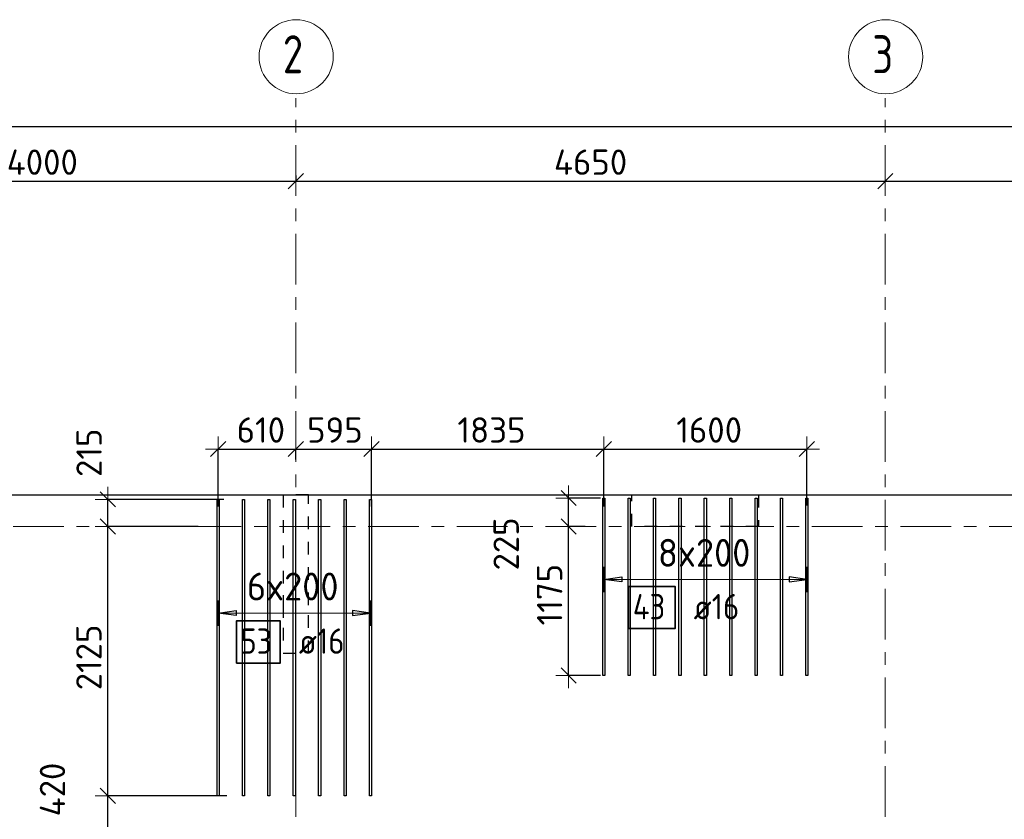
# Model space of a CAD drawing. Header units: metres. Extents: x -38 to 107, y -15 to 21.
# Tile 12 of 133: x 2.32 to 10.09, y 14.09 to 20.4. Entities that reach past the tile are written whole.
import ezdxf

# ---------------------------------------------------------------- set-up
doc = ezdxf.new("R2010")
doc.units = ezdxf.units.M
doc.header["$PDMODE"] = 65
for name, pattern in [('______11', [0.5, 0.4, -0.05, 0, -0.05]), ('______2', [0.0405, 0.03, -0.0105]), ('______5', [1.1, 0.8, -0.1, 0.1, -0.1])]:
    doc.linetypes.add(name, pattern=pattern)
for name, color, linetype, lineweight in [('XR$2$Осевая линия (1)', 7, '______5', 13), ('XR$2$Размерная линия (1)', 7, 'Continuous', 13), ('XR$4$Перекрытие (1)', 7, 'Continuous', 35), ('XR$4$Размерная линия (1)', 7, 'Continuous', 13)]:
    doc.layers.add(name, color=color, linetype=linetype, lineweight=lineweight)
for name, color, linetype, lineweight, true_color in [('XR$4$Арм.стержн.Доп. Арм верхн.зоны Х', 7, 'Continuous', 35, 0x8c8cff), ('XR$4$Арм.стержн.Доп. Арм. верхн.зоны У', 7, 'Continuous', 35, 0x739641), ('XR$6$Стена_ бетон несущ.', 7, 'Continuous', 70, 0xb4b496)]:
    doc.layers.add(name, color=color, linetype=linetype, lineweight=lineweight, true_color=true_color)
doc.styles.add('ISOCPEUR', font='txt')
doc.dimstyles.new('DIMSTYLE_3', dxfattribs={"dimtxt": 0.2, "dimasz": 0.2, "dimexe": 0, "dimexo": 0, "dimgap": 0.1, "dimtad": 2, "dimdec": 0, "dimlfac": 1000, "dimrnd": 5, "dimzin": 12, "dimdsep": 46, "dimtxsty": 'ISOCPEUR', "dimblk1": 'ALL_ML_STRICH', "dimblk2": 'ALL_ML_STRICH', "dimsah": 1, "dimcen": 0, "dimclrd": 7, "dimclre": 256, "dimclrt": 7, "dimadec": 0, "dimazin": 0, "dimtfac": 1, "dimtdec": 0, "dimtix": 1, "dimtmove": 2, "dimatfit": 3, "dimfxl": 0, "dimtzin": 0, "dimlwd": 0, "dimlwe": -3, "dimarcsym": 0})
doc.dimstyles.new('DIMSTYLE_33', dxfattribs={"dimtxt": 0.2, "dimasz": 0.2, "dimexe": 0, "dimexo": 0, "dimgap": 0.1, "dimtad": 2, "dimdec": 0, "dimlfac": 1000, "dimrnd": 5, "dimzin": 12, "dimdsep": 46, "dimtxsty": 'ISOCPEUR', "dimblk1": 'ALL_ML_STRICH', "dimblk2": 'ALL_ML_STRICH', "dimsah": 1, "dimcen": 0, "dimclrd": 7, "dimclre": 256, "dimclrt": 7, "dimadec": 0, "dimazin": 0, "dimtfac": 1, "dimtdec": 0, "dimtix": 1, "dimtmove": 2, "dimatfit": 3, "dimfxl": 0, "dimtvp": 1.2, "dimtzin": 0, "dimlwd": 0, "dimlwe": -3, "dimarcsym": 0})

# ---------------------------------------------------------------- blocks, each defined once
blk = doc.blocks.new('ALL_ML_STRICH')
at = {"color": 0, "linetype": 'ByBlock', "lineweight": -2}
for p, q in [((0, -0.5), (0, 0.5)), ((-1, 0), (0.5, 0)), ((-0.3, -0.3), (0.3, 0.3))]:
    blk.add_line(p, q, dxfattribs=at)
blk = doc.blocks.new('*D11')
at = {"layer": 'DEFPOINTS', "color": 7, "linetype": 'Continuous', "lineweight": 13, "transparency": 33554687}
for p in [(0.5, 19.5574), (0.5, 19.3768), (61.6, 17.1197)]:
    blk.add_point(p, dxfattribs=at)
at = {"layer": 'XR$2$Размерная линия (1)', "color": 9, "linetype": 'Continuous', "lineweight": -2, "true_color": 0xc7c7c7, "transparency": 33554687}
for p, q in [((0.5, 19.3568), (0.5, 19.5574)), ((61.6, 17.1397), (61.6, 19.5574))]:
    blk.add_line(p, q, dxfattribs=at)
at = {"layer": 'XR$2$Размерная линия (1)', "color": 7, "linetype": 'Continuous', "lineweight": -2, "transparency": 33554687}
blk.add_line((0.5, 19.5574), (61.6, 19.5574), dxfattribs=at)
at = {"layer": 'XR$2$Размерная линия (1)', "color": 7, "linetype": 'Continuous', "lineweight": 13, "transparency": 33554687, "xscale": 0.2, "yscale": 0.2, "zscale": 0.2, "rotation": 180}
blk.add_blockref('ALL_ML_STRICH', (0.5, 19.5574), dxfattribs=at)
at = {"layer": 'XR$2$Размерная линия (1)', "color": 7, "linetype": 'Continuous', "lineweight": 13, "transparency": 33554687, "xscale": 0.2, "yscale": 0.2, "zscale": 0.2}
blk.add_blockref('ALL_ML_STRICH', (61.6, 19.5574), dxfattribs=at)
at = {"layer": 'XR$2$Размерная линия (1)', "color": 7, "linetype": 'Continuous', "lineweight": 13, "transparency": 33554687, "insert": (31.1, 19.7074), "char_height": 0.2, "width": 1, "attachment_point": 5, "style": 'ISOCPEUR'}
blk.add_mtext('\\A1;{61100}', dxfattribs=at)
blk = doc.blocks.new('*D26')
at = {"layer": 'DEFPOINTS', "color": 7, "linetype": 'Continuous', "lineweight": 13, "transparency": 33554687}
for p in [(4.5, 19.1912), (0.5, 19.1695), (0.5, 19.1261)]:
    blk.add_point(p, dxfattribs=at)
at = {"layer": 'XR$2$Размерная линия (1)', "color": 9, "linetype": 'Continuous', "lineweight": -2, "true_color": 0xc7c7c7, "transparency": 33554687}
for p, q in [((0.5, 19.1495), (0.5, 19.1261)), ((4.5, 19.1712), (4.5, 19.1261))]:
    blk.add_line(p, q, dxfattribs=at)
at = {"layer": 'XR$2$Размерная линия (1)', "color": 7, "linetype": 'Continuous', "lineweight": -2, "transparency": 33554687}
blk.add_line((0.5, 19.1261), (4.5, 19.1261), dxfattribs=at)
at = {"layer": 'XR$2$Размерная линия (1)', "color": 7, "linetype": 'Continuous', "lineweight": 13, "transparency": 33554687, "xscale": 0.2, "yscale": 0.2, "zscale": 0.2, "rotation": 180}
blk.add_blockref('ALL_ML_STRICH', (0.5, 19.1261), dxfattribs=at)
at = {"layer": 'XR$2$Размерная линия (1)', "color": 7, "linetype": 'Continuous', "lineweight": 13, "transparency": 33554687, "xscale": 0.2, "yscale": 0.2, "zscale": 0.2}
blk.add_blockref('ALL_ML_STRICH', (4.5, 19.1261), dxfattribs=at)
at = {"layer": 'XR$2$Размерная линия (1)', "color": 7, "linetype": 'Continuous', "lineweight": 13, "transparency": 33554687, "insert": (2.5, 19.2761), "char_height": 0.2, "width": 0.8, "attachment_point": 5, "style": 'ISOCPEUR'}
blk.add_mtext('\\A1;{4000}', dxfattribs=at)
blk = doc.blocks.new('*D27')
at = {"layer": 'DEFPOINTS', "color": 7, "linetype": 'Continuous', "lineweight": 13, "transparency": 33554687}
for p in [(4.5, 19.1912), (4.5, 19.1261), (9.15, 19.1262)]:
    blk.add_point(p, dxfattribs=at)
at = {"layer": 'XR$2$Размерная линия (1)', "color": 9, "linetype": 'Continuous', "lineweight": -2, "true_color": 0xc7c7c7, "transparency": 33554687}
for p, q in [((4.5, 19.1712), (4.5, 19.1261)), ((9.15, 19.1261), (9.15, 19.1261))]:
    blk.add_line(p, q, dxfattribs=at)
at = {"layer": 'XR$2$Размерная линия (1)', "color": 7, "linetype": 'Continuous', "lineweight": -2, "transparency": 33554687}
blk.add_line((4.5, 19.1261), (9.15, 19.1261), dxfattribs=at)
at = {"layer": 'XR$2$Размерная линия (1)', "color": 7, "linetype": 'Continuous', "lineweight": 13, "transparency": 33554687, "xscale": 0.2, "yscale": 0.2, "zscale": 0.2, "rotation": 180}
blk.add_blockref('ALL_ML_STRICH', (4.5, 19.1261), dxfattribs=at)
at = {"layer": 'XR$2$Размерная линия (1)', "color": 7, "linetype": 'Continuous', "lineweight": 13, "transparency": 33554687, "xscale": 0.2, "yscale": 0.2, "zscale": 0.2}
blk.add_blockref('ALL_ML_STRICH', (9.15, 19.1261), dxfattribs=at)
at = {"layer": 'XR$2$Размерная линия (1)', "color": 7, "linetype": 'Continuous', "lineweight": 13, "transparency": 33554687, "insert": (6.825, 19.2761), "char_height": 0.2, "width": 0.8, "attachment_point": 5, "style": 'ISOCPEUR'}
blk.add_mtext('\\A1;{4650}', dxfattribs=at)
blk = doc.blocks.new('*D28')
at = {"layer": 'DEFPOINTS', "color": 7, "linetype": 'Continuous', "lineweight": 13, "transparency": 33554687}
for p in [(9.15, 19.1262), (9.15, 19.1261), (12.6, 19.0612)]:
    blk.add_point(p, dxfattribs=at)
at = {"layer": 'XR$2$Размерная линия (1)', "color": 9, "linetype": 'Continuous', "lineweight": -2, "true_color": 0xc7c7c7, "transparency": 33554687}
for p, q in [((9.15, 19.1261), (9.15, 19.1261)), ((12.6, 19.0812), (12.6, 19.1261))]:
    blk.add_line(p, q, dxfattribs=at)
at = {"layer": 'XR$2$Размерная линия (1)', "color": 7, "linetype": 'Continuous', "lineweight": -2, "transparency": 33554687}
blk.add_line((9.15, 19.1261), (12.6, 19.1261), dxfattribs=at)
at = {"layer": 'XR$2$Размерная линия (1)', "color": 7, "linetype": 'Continuous', "lineweight": 13, "transparency": 33554687, "xscale": 0.2, "yscale": 0.2, "zscale": 0.2, "rotation": 180}
blk.add_blockref('ALL_ML_STRICH', (9.15, 19.1261), dxfattribs=at)
at = {"layer": 'XR$2$Размерная линия (1)', "color": 7, "linetype": 'Continuous', "lineweight": 13, "transparency": 33554687, "xscale": 0.2, "yscale": 0.2, "zscale": 0.2}
blk.add_blockref('ALL_ML_STRICH', (12.6, 19.1261), dxfattribs=at)
at = {"layer": 'XR$2$Размерная линия (1)', "color": 7, "linetype": 'Continuous', "lineweight": 13, "transparency": 33554687, "insert": (10.875, 19.2761), "char_height": 0.2, "width": 0.8, "attachment_point": 5, "style": 'ISOCPEUR'}
blk.add_mtext('\\A1;{3450}', dxfattribs=at)
blk = doc.blocks.new('*D272')
at = {"layer": 'DEFPOINTS', "color": 7, "linetype": 'Continuous', "lineweight": 13, "transparency": 33554687}
for p in [(3.977, 14.2747), (3.0175, 13.8527), (4.0836, 13.8527)]:
    blk.add_point(p, dxfattribs=at)
at = {"layer": 'XR$4$Размерная линия (1)', "color": 9, "linetype": 'Continuous', "lineweight": -2, "true_color": 0xc7c7c7, "transparency": 33554687}
for p, q in [((3.957, 14.2747), (3.0175, 14.2747)), ((4.0636, 13.8527), (3.0175, 13.8527))]:
    blk.add_line(p, q, dxfattribs=at)
at = {"layer": 'XR$4$Размерная линия (1)', "color": 7, "linetype": 'Continuous', "lineweight": -2, "transparency": 33554687}
blk.add_line((3.0175, 13.8527), (3.0175, 14.2747), dxfattribs=at)
at = {"layer": 'XR$4$Размерная линия (1)', "color": 7, "linetype": 'Continuous', "lineweight": 13, "transparency": 33554687, "xscale": 0.2, "yscale": 0.2, "zscale": 0.2}
for p, rotation in [((3.0175, 14.2747), 90), ((3.0175, 13.8527), 270)]:
    blk.add_blockref('ALL_ML_STRICH', p, dxfattribs=dict(at, rotation=rotation))
at = {"layer": 'XR$4$Размерная линия (1)', "color": 7, "linetype": 'Continuous', "lineweight": 13, "transparency": 33554687, "insert": (2.5801, 14.3248), "char_height": 0.2, "width": 0.6, "attachment_point": 5, "rotation": 90, "style": 'ISOCPEUR'}
blk.add_mtext('\\A1;{420}', dxfattribs=at)
blk = doc.blocks.new('*D273')
at = {"layer": 'DEFPOINTS', "color": 7, "linetype": 'Continuous', "lineweight": 13, "transparency": 33554687}
for p in [(3.7499, 16.4), (3.0175, 14.2747), (3.977, 14.2747)]:
    blk.add_point(p, dxfattribs=at)
at = {"layer": 'XR$4$Размерная линия (1)', "color": 9, "linetype": 'Continuous', "lineweight": -2, "true_color": 0xc7c7c7, "transparency": 33554687}
for p, q in [((3.7299, 16.4), (3.0175, 16.4)), ((3.957, 14.2747), (3.0175, 14.2747))]:
    blk.add_line(p, q, dxfattribs=at)
at = {"layer": 'XR$4$Размерная линия (1)', "color": 7, "linetype": 'Continuous', "lineweight": -2, "transparency": 33554687}
blk.add_line((3.0175, 14.2747), (3.0175, 16.4), dxfattribs=at)
at = {"layer": 'XR$4$Размерная линия (1)', "color": 7, "linetype": 'Continuous', "lineweight": 13, "transparency": 33554687, "xscale": 0.2, "yscale": 0.2, "zscale": 0.2}
for p, rotation in [((3.0175, 16.4), 90), ((3.0175, 14.2747), 270)]:
    blk.add_blockref('ALL_ML_STRICH', p, dxfattribs=dict(at, rotation=rotation))
at = {"layer": 'XR$4$Размерная линия (1)', "color": 7, "linetype": 'Continuous', "lineweight": 13, "transparency": 33554687, "insert": (2.8675, 15.3673), "char_height": 0.2, "width": 0.8, "attachment_point": 5, "rotation": 90, "style": 'ISOCPEUR'}
blk.add_mtext('\\A1;{2125}', dxfattribs=at)
blk = doc.blocks.new('*D274')
at = {"layer": 'DEFPOINTS', "color": 7, "linetype": 'Continuous', "lineweight": 13, "transparency": 33554687}
for p in [(3.9527, 16.6147), (3.0175, 16.4), (3.7499, 16.4)]:
    blk.add_point(p, dxfattribs=at)
at = {"layer": 'XR$4$Размерная линия (1)', "color": 9, "linetype": 'Continuous', "lineweight": -2, "true_color": 0xc7c7c7, "transparency": 33554687}
for p, q in [((3.9327, 16.6147), (3.0175, 16.6147)), ((3.7299, 16.4), (3.0175, 16.4))]:
    blk.add_line(p, q, dxfattribs=at)
at = {"layer": 'XR$4$Размерная линия (1)', "color": 7, "linetype": 'Continuous', "lineweight": -2, "transparency": 33554687}
blk.add_line((3.0175, 16.4), (3.0175, 16.6147), dxfattribs=at)
at = {"layer": 'XR$4$Размерная линия (1)', "color": 7, "linetype": 'Continuous', "lineweight": 13, "transparency": 33554687, "xscale": 0.2, "yscale": 0.2, "zscale": 0.2}
for p, rotation in [((3.0175, 16.6147), 90), ((3.0175, 16.4), 270)]:
    blk.add_blockref('ALL_ML_STRICH', p, dxfattribs=dict(at, rotation=rotation))
at = {"layer": 'XR$4$Размерная линия (1)', "color": 7, "linetype": 'Continuous', "lineweight": 13, "transparency": 33554687, "insert": (2.8689, 16.9826), "char_height": 0.2, "width": 0.6, "attachment_point": 5, "rotation": 90, "style": 'ISOCPEUR'}
blk.add_mtext('\\A1;{215}', dxfattribs=at)
blk = doc.blocks.new('*D275')
at = {"layer": 'DEFPOINTS', "color": 7, "linetype": 'Continuous', "lineweight": 13, "transparency": 33554687}
for p in [(3.8881, 17.0121), (4.5, 16.9082), (3.8881, 16.5388)]:
    blk.add_point(p, dxfattribs=at)
at = {"layer": 'XR$4$Размерная линия (1)', "color": 9, "linetype": 'Continuous', "lineweight": -2, "true_color": 0xc7c7c7, "transparency": 33554687}
for p, q in [((3.8881, 16.5588), (3.8881, 17.0121)), ((4.5, 16.9282), (4.5, 17.0121))]:
    blk.add_line(p, q, dxfattribs=at)
at = {"layer": 'XR$4$Размерная линия (1)', "color": 7, "linetype": 'Continuous', "lineweight": -2, "transparency": 33554687}
blk.add_line((3.8881, 17.0121), (4.5, 17.0121), dxfattribs=at)
at = {"layer": 'XR$4$Размерная линия (1)', "color": 7, "linetype": 'Continuous', "lineweight": 13, "transparency": 33554687, "xscale": 0.2, "yscale": 0.2, "zscale": 0.2, "rotation": 180}
blk.add_blockref('ALL_ML_STRICH', (3.8881, 17.0121), dxfattribs=at)
at = {"layer": 'XR$4$Размерная линия (1)', "color": 7, "linetype": 'Continuous', "lineweight": 13, "transparency": 33554687, "xscale": 0.2, "yscale": 0.2, "zscale": 0.2}
blk.add_blockref('ALL_ML_STRICH', (4.5, 17.0121), dxfattribs=at)
at = {"layer": 'XR$4$Размерная линия (1)', "color": 7, "linetype": 'Continuous', "lineweight": 13, "transparency": 33554687, "insert": (4.2241, 17.1621), "char_height": 0.2, "width": 0.6, "attachment_point": 5, "style": 'ISOCPEUR'}
blk.add_mtext('\\A1;{610}', dxfattribs=at)
blk = doc.blocks.new('*D276')
at = {"layer": 'DEFPOINTS', "color": 7, "linetype": 'Continuous', "lineweight": 13, "transparency": 33554687}
for p in [(4.5, 17.0121), (4.5, 16.9082), (5.0961, 16.5373)]:
    blk.add_point(p, dxfattribs=at)
at = {"layer": 'XR$4$Размерная линия (1)', "color": 9, "linetype": 'Continuous', "lineweight": -2, "true_color": 0xc7c7c7, "transparency": 33554687}
for p, q in [((4.5, 16.9282), (4.5, 17.0121)), ((5.0961, 16.5573), (5.0961, 17.0121))]:
    blk.add_line(p, q, dxfattribs=at)
at = {"layer": 'XR$4$Размерная линия (1)', "color": 7, "linetype": 'Continuous', "lineweight": -2, "transparency": 33554687}
blk.add_line((4.5, 17.0121), (5.0961, 17.0121), dxfattribs=at)
at = {"layer": 'XR$4$Размерная линия (1)', "color": 7, "linetype": 'Continuous', "lineweight": 13, "transparency": 33554687, "xscale": 0.2, "yscale": 0.2, "zscale": 0.2, "rotation": 180}
blk.add_blockref('ALL_ML_STRICH', (4.5, 17.0121), dxfattribs=at)
at = {"layer": 'XR$4$Размерная линия (1)', "color": 7, "linetype": 'Continuous', "lineweight": 13, "transparency": 33554687, "xscale": 0.2, "yscale": 0.2, "zscale": 0.2}
blk.add_blockref('ALL_ML_STRICH', (5.0961, 17.0121), dxfattribs=at)
at = {"layer": 'XR$4$Размерная линия (1)', "color": 7, "linetype": 'Continuous', "lineweight": 13, "transparency": 33554687, "insert": (4.8081, 17.1621), "char_height": 0.2, "width": 0.6, "attachment_point": 5, "style": 'ISOCPEUR'}
blk.add_mtext('\\A1;{595}', dxfattribs=at)
blk = doc.blocks.new('*D277')
at = {"layer": 'DEFPOINTS', "color": 7, "linetype": 'Continuous', "lineweight": 13, "transparency": 33554687}
for p in [(5.0961, 17.0121), (5.0961, 16.5373), (6.9304, 16.5373)]:
    blk.add_point(p, dxfattribs=at)
at = {"layer": 'XR$4$Размерная линия (1)', "color": 9, "linetype": 'Continuous', "lineweight": -2, "true_color": 0xc7c7c7, "transparency": 33554687}
for p, q in [((5.0961, 16.5573), (5.0961, 17.0121)), ((6.9304, 16.5573), (6.9304, 17.0121))]:
    blk.add_line(p, q, dxfattribs=at)
at = {"layer": 'XR$4$Размерная линия (1)', "color": 7, "linetype": 'Continuous', "lineweight": -2, "transparency": 33554687}
blk.add_line((5.0961, 17.0121), (6.9304, 17.0121), dxfattribs=at)
at = {"layer": 'XR$4$Размерная линия (1)', "color": 7, "linetype": 'Continuous', "lineweight": 13, "transparency": 33554687, "xscale": 0.2, "yscale": 0.2, "zscale": 0.2, "rotation": 180}
blk.add_blockref('ALL_ML_STRICH', (5.0961, 17.0121), dxfattribs=at)
at = {"layer": 'XR$4$Размерная линия (1)', "color": 7, "linetype": 'Continuous', "lineweight": 13, "transparency": 33554687, "xscale": 0.2, "yscale": 0.2, "zscale": 0.2}
blk.add_blockref('ALL_ML_STRICH', (6.9304, 17.0121), dxfattribs=at)
at = {"layer": 'XR$4$Размерная линия (1)', "color": 7, "linetype": 'Continuous', "lineweight": 13, "transparency": 33554687, "insert": (6.0433, 17.1621), "char_height": 0.2, "width": 0.8, "attachment_point": 5, "style": 'ISOCPEUR'}
blk.add_mtext('\\A1;{1835}', dxfattribs=at)
blk = doc.blocks.new('*D278')
at = {"layer": 'DEFPOINTS', "color": 7, "linetype": 'Continuous', "lineweight": 13, "transparency": 33554687}
for p in [(6.9304, 17.0121), (8.5304, 16.5474), (6.9304, 16.5373)]:
    blk.add_point(p, dxfattribs=at)
at = {"layer": 'XR$4$Размерная линия (1)', "color": 9, "linetype": 'Continuous', "lineweight": -2, "true_color": 0xc7c7c7, "transparency": 33554687}
for p, q in [((6.9304, 16.5573), (6.9304, 17.0121)), ((8.5304, 16.5674), (8.5304, 17.0121))]:
    blk.add_line(p, q, dxfattribs=at)
at = {"layer": 'XR$4$Размерная линия (1)', "color": 7, "linetype": 'Continuous', "lineweight": -2, "transparency": 33554687}
blk.add_line((6.9304, 17.0121), (8.5304, 17.0121), dxfattribs=at)
at = {"layer": 'XR$4$Размерная линия (1)', "color": 7, "linetype": 'Continuous', "lineweight": 13, "transparency": 33554687, "xscale": 0.2, "yscale": 0.2, "zscale": 0.2, "rotation": 180}
blk.add_blockref('ALL_ML_STRICH', (6.9304, 17.0121), dxfattribs=at)
at = {"layer": 'XR$4$Размерная линия (1)', "color": 7, "linetype": 'Continuous', "lineweight": 13, "transparency": 33554687, "xscale": 0.2, "yscale": 0.2, "zscale": 0.2}
blk.add_blockref('ALL_ML_STRICH', (8.5304, 17.0121), dxfattribs=at)
at = {"layer": 'XR$4$Размерная линия (1)', "color": 7, "linetype": 'Continuous', "lineweight": 13, "transparency": 33554687, "insert": (7.7604, 17.1621), "char_height": 0.2, "width": 0.8, "attachment_point": 5, "style": 'ISOCPEUR'}
blk.add_mtext('\\A1;{1600}', dxfattribs=at)
blk = doc.blocks.new('*D311')
at = {"layer": 'DEFPOINTS', "color": 7, "linetype": 'Continuous', "lineweight": 13, "transparency": 33554687}
for p in [(6.8035, 16.4), (6.6521, 15.2252), (6.9224, 15.2252)]:
    blk.add_point(p, dxfattribs=at)
at = {"layer": 'XR$4$Размерная линия (1)', "color": 9, "linetype": 'Continuous', "lineweight": -2, "true_color": 0xc7c7c7, "transparency": 33554687}
for p, q in [((6.7835, 16.4), (6.6521, 16.4)), ((6.9024, 15.2252), (6.6521, 15.2252))]:
    blk.add_line(p, q, dxfattribs=at)
at = {"layer": 'XR$4$Размерная линия (1)', "color": 7, "linetype": 'Continuous', "lineweight": -2, "transparency": 33554687}
blk.add_line((6.6521, 15.2252), (6.6521, 16.4), dxfattribs=at)
at = {"layer": 'XR$4$Размерная линия (1)', "color": 7, "linetype": 'Continuous', "lineweight": 13, "transparency": 33554687, "xscale": 0.2, "yscale": 0.2, "zscale": 0.2}
for p, rotation in [((6.6521, 16.4), 90), ((6.6521, 15.2252), 270)]:
    blk.add_blockref('ALL_ML_STRICH', p, dxfattribs=dict(at, rotation=rotation))
at = {"layer": 'XR$4$Размерная линия (1)', "color": 7, "linetype": 'Continuous', "lineweight": 13, "transparency": 33554687, "insert": (6.5021, 15.8626), "char_height": 0.2, "width": 0.8, "attachment_point": 5, "rotation": 90, "style": 'ISOCPEUR'}
blk.add_mtext('\\A1;{1175}', dxfattribs=at)
blk = doc.blocks.new('*D312')
at = {"layer": 'DEFPOINTS', "color": 7, "linetype": 'Continuous', "lineweight": 13, "transparency": 33554687}
for p in [(6.9224, 16.6252), (6.6521, 16.4), (6.8035, 16.4)]:
    blk.add_point(p, dxfattribs=at)
at = {"layer": 'XR$4$Размерная линия (1)', "color": 9, "linetype": 'Continuous', "lineweight": -2, "true_color": 0xc7c7c7, "transparency": 33554687}
for p, q in [((6.9024, 16.6252), (6.6521, 16.6252)), ((6.7835, 16.4), (6.6521, 16.4))]:
    blk.add_line(p, q, dxfattribs=at)
at = {"layer": 'XR$4$Размерная линия (1)', "color": 7, "linetype": 'Continuous', "lineweight": -2, "transparency": 33554687}
blk.add_line((6.6521, 16.4), (6.6521, 16.6252), dxfattribs=at)
at = {"layer": 'XR$4$Размерная линия (1)', "color": 7, "linetype": 'Continuous', "lineweight": 13, "transparency": 33554687, "xscale": 0.2, "yscale": 0.2, "zscale": 0.2}
for p, rotation in [((6.6521, 16.6252), 90), ((6.6521, 16.4), 270)]:
    blk.add_blockref('ALL_ML_STRICH', p, dxfattribs=dict(at, rotation=rotation))
at = {"layer": 'XR$4$Размерная линия (1)', "color": 7, "linetype": 'Continuous', "lineweight": 13, "transparency": 33554687, "insert": (6.1592, 16.2629), "char_height": 0.2, "width": 0.6, "attachment_point": 5, "rotation": 90, "style": 'ISOCPEUR'}
blk.add_mtext('\\A1;{225}', dxfattribs=at)

msp = doc.modelspace()

# ---------------------------------------------------------------- linework, layer by layer
at = {"layer": 'XR$2$Осевая линия (1)', "color": 253, "linetype": '______11', "lineweight": 13, "true_color": 0xa0a0a0, "transparency": 33554687}
for p, q in [((4.5, -3.39), (4.5, 19.78)), ((9.15, -3.39), (9.15, 19.78)), ((-2.63, 16.4), (62.6, 16.4))]:
    msp.add_line(p, q, dxfattribs=at)
at = {"layer": 'XR$2$Осевая линия (1)', "color": 7, "linetype": 'Continuous', "lineweight": 13, "transparency": 33554687}
for centre in [(4.5024, 20.1081), (9.1524, 20.1081)]:
    msp.add_circle(centre, 0.2924, dxfattribs=at)
at = {"layer": 'XR$4$Арм.стержн.Доп. Арм верхн.зоны Х', "color": 253, "linetype": 'Continuous', "lineweight": -3, "true_color": 0xa0a0a0, "transparency": 33554687}
for p, q in [((3.8881, 15.717), (3.8881, 15.817)), ((5.0881, 15.717), (5.0881, 15.817)), ((3.8881, 15.717), (3.8881, 15.617)), ((5.0881, 15.717), (5.0881, 15.617))]:
    msp.add_line(p, q, dxfattribs=at)
at = {"layer": 'XR$4$Арм.стержн.Доп. Арм верхн.зоны Х', "color": 7, "linetype": 'Continuous', "lineweight": 25, "transparency": 33554687}
for p, q in [((3.8881, 15.717), (4.0281, 15.737)), ((4.0281, 15.697), (3.8881, 15.717)), ((4.0281, 15.737), (4.0281, 15.697)), ((5.0881, 15.717), (4.9481, 15.737)), ((4.9481, 15.737), (4.9481, 15.697)), ((4.9481, 15.697), (5.0881, 15.717))]:
    msp.add_line(p, q, dxfattribs=at)
at = {"layer": 'XR$4$Арм.стержн.Доп. Арм верхн.зоны Х', "color": 7, "linetype": 'Continuous', "lineweight": 13, "transparency": 33554687}
for p, q in [((3.8881, 15.717), (3.8881, 15.717)), ((5.0881, 15.717), (5.0881, 15.717))]:
    msp.add_line(p, q, dxfattribs=at)
at = {"layer": 'XR$4$Арм.стержн.Доп. Арм верхн.зоны Х', "color": 7, "linetype": 'Continuous', "lineweight": 25, "transparency": 33554687}
for points in [[(3.8801, 14.2747), (3.8801, 16.6147), (3.8961, 16.6147), (3.8961, 14.2747), (3.8801, 14.2747)], [(4.0801, 14.2747), (4.0801, 16.6147), (4.0961, 16.6147), (4.0961, 14.2747), (4.0801, 14.2747)], [(4.2801, 14.2747), (4.2801, 16.6147), (4.2961, 16.6147), (4.2961, 14.2747), (4.2801, 14.2747)], [(4.4801, 14.2747), (4.4801, 16.6147), (4.4961, 16.6147), (4.4961, 14.2747), (4.4801, 14.2747)], [(4.6801, 14.2747), (4.6801, 16.6147), (4.6961, 16.6147), (4.6961, 14.2747), (4.6801, 14.2747)], [(4.8801, 14.2747), (4.8801, 16.6147), (4.8961, 16.6147), (4.8961, 14.2747), (4.8801, 14.2747)], [(5.0801, 14.2747), (5.0801, 16.6147), (5.0961, 16.6147), (5.0961, 14.2747), (5.0801, 14.2747)]]:
    msp.add_lwpolyline(points, dxfattribs=at)
at = {"layer": 'XR$4$Арм.стержн.Доп. Арм верхн.зоны Х', "color": 7, "linetype": 'Continuous', "lineweight": 13, "transparency": 33554687}
msp.add_lwpolyline([(3.8881, 15.717), (3.9151, 15.717), (3.9151, 15.717), (5.0881, 15.717)], dxfattribs=at)
at = {"layer": 'XR$4$Арм.стержн.Доп. Арм верхн.зоны Х', "color": 7, "linetype": 'Continuous', "lineweight": 35, "transparency": 33554687}
msp.add_lwpolyline([(4.031, 15.3228), (4.3777, 15.3228), (4.3777, 15.6561), (4.031, 15.6561), (4.031, 15.3228)], dxfattribs=at)
at = {"layer": 'XR$4$Арм.стержн.Доп. Арм. верхн.зоны У', "color": 253, "linetype": 'Continuous', "lineweight": -3, "true_color": 0xa0a0a0, "transparency": 33554687}
for p, q in [((6.9304, 15.9827), (6.9304, 16.0827)), ((8.5304, 15.9827), (8.5304, 16.0827)), ((6.9304, 15.9827), (6.9304, 15.8827)), ((8.5304, 15.9827), (8.5304, 15.8827))]:
    msp.add_line(p, q, dxfattribs=at)
at = {"layer": 'XR$4$Арм.стержн.Доп. Арм. верхн.зоны У', "color": 7, "linetype": 'Continuous', "lineweight": 25, "transparency": 33554687}
for p, q in [((6.9304, 15.9827), (7.0704, 16.0027)), ((7.0704, 16.0027), (7.0704, 15.9627)), ((8.5304, 15.9827), (8.3904, 16.0027)), ((8.3904, 16.0027), (8.3904, 15.9627)), ((7.0704, 15.9627), (6.9304, 15.9827)), ((8.3904, 15.9627), (8.5304, 15.9827))]:
    msp.add_line(p, q, dxfattribs=at)
at = {"layer": 'XR$4$Арм.стержн.Доп. Арм. верхн.зоны У', "color": 7, "linetype": 'Continuous', "lineweight": 13, "transparency": 33554687}
for p, q in [((6.9304, 15.9827), (6.9304, 15.9827)), ((8.5304, 15.9827), (8.5304, 15.9827))]:
    msp.add_line(p, q, dxfattribs=at)
at = {"layer": 'XR$4$Арм.стержн.Доп. Арм. верхн.зоны У', "color": 7, "linetype": 'Continuous', "lineweight": 25, "transparency": 33554687}
for points in [[(6.9384, 16.6252), (6.9384, 15.2252), (6.9224, 15.2252), (6.9224, 16.6252), (6.9384, 16.6252)], [(7.1384, 16.6252), (7.1384, 15.2252), (7.1224, 15.2252), (7.1224, 16.6252), (7.1384, 16.6252)], [(7.3384, 16.6252), (7.3384, 15.2252), (7.3224, 15.2252), (7.3224, 16.6252), (7.3384, 16.6252)], [(7.5384, 16.6252), (7.5384, 15.2252), (7.5224, 15.2252), (7.5224, 16.6252), (7.5384, 16.6252)], [(7.7384, 16.6252), (7.7384, 15.2252), (7.7224, 15.2252), (7.7224, 16.6252), (7.7384, 16.6252)], [(7.9384, 16.6252), (7.9384, 15.2252), (7.9224, 15.2252), (7.9224, 16.6252), (7.9384, 16.6252)], [(8.1384, 16.6252), (8.1384, 15.2252), (8.1224, 15.2252), (8.1224, 16.6252), (8.1384, 16.6252)], [(8.3384, 16.6252), (8.3384, 15.2252), (8.3224, 15.2252), (8.3224, 16.6252), (8.3384, 16.6252)], [(8.5384, 16.6252), (8.5384, 15.2252), (8.5224, 15.2252), (8.5224, 16.6252), (8.5384, 16.6252)]]:
    msp.add_lwpolyline(points, dxfattribs=at)
at = {"layer": 'XR$4$Арм.стержн.Доп. Арм. верхн.зоны У', "color": 7, "linetype": 'Continuous', "lineweight": 13, "transparency": 33554687}
msp.add_lwpolyline([(6.9304, 15.9827), (7.1574, 15.9827), (7.1574, 15.9827), (8.5304, 15.9827)], dxfattribs=at)
at = {"layer": 'XR$4$Арм.стержн.Доп. Арм. верхн.зоны У', "color": 7, "linetype": 'Continuous', "lineweight": 35, "transparency": 33554687}
msp.add_lwpolyline([(7.1249, 15.5946), (7.4915, 15.5946), (7.4915, 15.9279), (7.1249, 15.9279), (7.1249, 15.5946)], dxfattribs=at)
at = {"layer": 'XR$4$Перекрытие (1)', "color": 7, "linetype": 'Continuous', "lineweight": 25, "transparency": 33554687}
msp.add_line((0.25, 16.6502), (19.08, 16.6502), dxfattribs=at)
at = {"layer": 'XR$6$Стена_ бетон несущ.', "color": 253, "linetype": '______2', "lineweight": -3, "true_color": 0xa0a0a0, "transparency": 33554687}
for p, q in [((4.4, 16.65), (4.4, 15.86)), ((4.6, 16.65), (4.4, 16.65)), ((4.6, 15.78), (4.6, 16.65)), ((4.4, 15.86), (4.4, 15.84)), ((4.4, 15.84), (4.4, 15.78)), ((4.4, 15.78), (4.4, 15.6)), ((4.6, 15.6), (4.6, 15.78)), ((4.4, 15.6), (4.4, 15.4)), ((4.6, 15.4), (4.6, 15.6)), ((4.4, 15.4), (4.6, 15.4))]:
    msp.add_line(p, q, dxfattribs=at)
msp.add_lwpolyline([(7.1499, 16.65), (8.1499, 16.65), (8.1499, 16.4), (7.1499, 16.4), (7.1499, 16.65)], close=True, dxfattribs=at)

# ---------------------------------------------------------------- texts
at = {"layer": 'XR$2$Осевая линия (1)', "color": 7, "linetype": 'Continuous', "lineweight": 13, "transparency": 33554687, "char_height": 0.3, "width": 0.326407, "attachment_point": 7, "style": 'ISOCPEUR'}
for s, insert in [('\\W0.78;2', (4.3974, 19.9776)), ('\\W0.78;3', (9.0474, 19.9776))]:
    msp.add_mtext(s, dxfattribs=dict(at, insert=insert))
at = {"layer": 'XR$4$Арм.стержн.Доп. Арм верхн.зоны Х', "color": 7, "linetype": 'Continuous', "lineweight": 13, "transparency": 33554687, "insert": (4.1141, 15.817), "char_height": 0.22, "width": 0.873359, "attachment_point": 7, "style": 'ISOCPEUR'}
msp.add_mtext('\\W0.95;6x200', dxfattribs=at)
at = {"layer": 'XR$4$Арм.стержн.Доп. Арм верхн.зоны Х', "color": 7, "linetype": 'Continuous', "lineweight": 25, "transparency": 33554687, "char_height": 0.2, "attachment_point": 7, "style": 'ISOCPEUR'}
for s, insert, width in [('\\W0.87;53', (4.0644, 15.3961), 0.367208), ('\\W0.89; ø16 ', (4.411, 15.3961), 0.749105)]:
    msp.add_mtext(s, dxfattribs=dict(at, insert=insert, width=width))
at = {"layer": 'XR$4$Арм.стержн.Доп. Арм. верхн.зоны У', "color": 7, "linetype": 'Continuous', "lineweight": 13, "transparency": 33554687, "insert": (7.3564, 16.0827), "char_height": 0.22, "width": 0.873359, "attachment_point": 7, "style": 'ISOCPEUR'}
msp.add_mtext('\\W0.95;8x200', dxfattribs=at)
at = {"layer": 'XR$4$Арм.стержн.Доп. Арм. верхн.зоны У', "color": 7, "linetype": 'Continuous', "lineweight": 25, "transparency": 33554687, "char_height": 0.2, "attachment_point": 7, "style": 'ISOCPEUR'}
for s, insert, width in [('\\W0.88;43', (7.1582, 15.6679), 0.387995), ('\\W0.89; ø16 ', (7.5249, 15.6679), 0.749105)]:
    msp.add_mtext(s, dxfattribs=dict(at, insert=insert, width=width))

# ---------------------------------------------------------------- dimensions: what is measured, and where the dimension line sits
at = {"layer": 'XR$2$Размерная линия (1)', "color": 7, "linetype": 'Continuous', "lineweight": 13, "transparency": 33554687}
for base, p1, p2, picture, middle in [((61.6, 19.5574), (0.5, 19.3568), (61.6, 17.1397), '*D11', (31.1, 19.7074)), ((4.5, 19.1261), (0.5, 19.1495), (4.5, 19.1712), '*D26', (2.5, 19.2761)), ((9.15, 19.1261), (4.5, 19.1712), (9.15, 19.1261), '*D27', (6.825, 19.2761)), ((12.6, 19.1261), (9.15, 19.1261), (12.6, 19.0812), '*D28', (10.875, 19.2761))]:
    dim = msp.add_linear_dim(base=base, p1=p1, p2=p2, dimstyle='DIMSTYLE_3', override={"dimpost": '<>', "dimclrd": 7, "dimclre": 9, "dimclrt": 7, "dimlwd": 0, "dimlwe": 65533}, dxfattribs=at)
    dim.commit()
    dim.dimension.update_dxf_attribs({"geometry": picture, "text_midpoint": middle, "dimtype": 160})
at = {"layer": 'XR$4$Размерная линия (1)', "color": 7, "linetype": 'Continuous', "lineweight": 13, "transparency": 33554687}
for base, p1, p2, dimstyle, picture, middle in [((3.0175, 16.6147), (3.7299, 16.4), (3.9327, 16.6147), 'DIMSTYLE_33', '*D274', (2.8689, 16.9826)), ((6.6521, 16.6252), (6.7835, 16.4), (6.9024, 16.6252), 'DIMSTYLE_33', '*D312', (6.1592, 16.2629)), ((3.0175, 16.4), (3.957, 14.2747), (3.7299, 16.4), 'DIMSTYLE_3', '*D273', (2.8675, 15.3673)), ((6.6521, 16.4), (6.9024, 15.2252), (6.7835, 16.4), 'DIMSTYLE_3', '*D311', (6.5021, 15.8626)), ((3.0175, 14.2747), (4.0636, 13.8527), (3.957, 14.2747), 'DIMSTYLE_33', '*D272', (2.5801, 14.3248))]:
    dim = msp.add_linear_dim(base=base, p1=p1, p2=p2, angle=90, dimstyle=dimstyle, override={"dimpost": '<>', "dimclrd": 7, "dimclre": 9, "dimclrt": 7, "dimlwd": 0, "dimlwe": 65533}, dxfattribs=at)
    dim.commit()
    dim.dimension.update_dxf_attribs({"geometry": picture, "text_midpoint": middle, "dimtype": 160})
for base, p1, p2, picture, middle in [((4.5, 17.0121), (3.8881, 16.5588), (4.5, 16.9282), '*D275', (4.2241, 17.1621)), ((5.0961, 17.0121), (4.5, 16.9282), (5.0961, 16.5573), '*D276', (4.8081, 17.1621)), ((6.9304, 17.0121), (5.0961, 16.5573), (6.9304, 16.5573), '*D277', (6.0433, 17.1621)), ((8.5304, 17.0121), (6.9304, 16.5573), (8.5304, 16.5674), '*D278', (7.7604, 17.1621))]:
    dim = msp.add_linear_dim(base=base, p1=p1, p2=p2, dimstyle='DIMSTYLE_3', override={"dimpost": '<>', "dimclrd": 7, "dimclre": 9, "dimclrt": 7, "dimlwd": 0, "dimlwe": 65533}, dxfattribs=at)
    dim.commit()
    dim.dimension.update_dxf_attribs({"geometry": picture, "text_midpoint": middle, "dimtype": 160})

doc.saveas('drawing.dxf')
